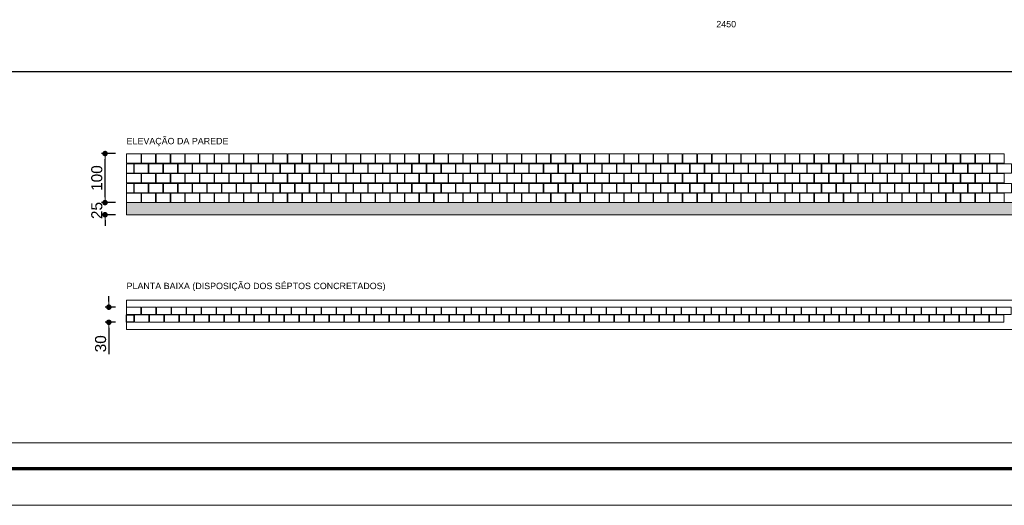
# Model space of a CAD drawing. Header units: millimetres. Extents: x 83 to 471, y -739 to 93.
# Tile 126 of 185: x 122 to 149, y -270 to -257. Entities that reach past the tile are written whole.
import ezdxf
from ezdxf.enums import TextEntityAlignment as Align

# ---------------------------------------------------------------- set-up
doc = ezdxf.new("R2010")
doc.units = ezdxf.units.MM
for name, color, linetype, lineweight in [('.', 7, 'Continuous', 5), ('__MAGNUS.Cota', 30, 'Continuous', 9), ('__MAGNUS.Margem', 7, 'Continuous', 70), ('__MAGNUS.Selo', 7, 'Continuous', 30), ('COTAS', 250, 'Continuous', 5), ('ELE_COT_TEXTOS_ESTRIBOS', 7, 'Continuous', 9), ('ELE_REF_NOME_PORTICO', 7, 'Continuous', 9), ('MEIA_PECA', 7, 'Continuous', 0), ('PECA_COMPLETA', 7, 'Continuous', 0), ('PECA_DE_PREENCHIMENTO', 7, 'Continuous', 0), ('VIG_FACES', 186, 'Continuous', 9)]:
    doc.layers.add(name, color=color, linetype=linetype, lineweight=lineweight)
doc.styles.add('Arial', font='arial.ttf')
doc.styles.add('Arial Narrow', font='ARIALN.TTF')
doc.dimstyles.new('Copy of UM_75.000000', dxfattribs={"dimtxt": 0.3, "dimasz": 0.15, "dimexe": 0.1, "dimexo": 0.3, "dimgap": 0.07, "dimtad": 1, "dimdec": 0, "dimlfac": 75, "dimzin": 0, "dimdsep": 46, "dimtxsty": 'Arial', "dimblk": 'DOT', "dimcen": 0.09, "dimdle": 0.1, "dimclrd": 30, "dimclre": 30, "dimclrt": 7, "dimadec": 1, "dimazin": 2, "dimtfac": 1, "dimtdec": 0, "dimtofl": 0, "dimtmove": 0, "dimatfit": 3, "dimldrblk": 'DOT', "dimfxl": 1, "dimtolj": 1, "dimarcsym": 0})

# ---------------------------------------------------------------- blocks, each defined once
blk = doc.blocks.new('*U1863')
at = {"layer": '__MAGNUS.Margem', "linetype": 'Continuous'}
blk.add_line((-980.92, -2.28), (173.08, -2.28), dxfattribs=at)
at = {"layer": '__MAGNUS.Margem', "lineweight": 9}
blk.add_line((-1005.92, -12.28), (183.08, -12.28), dxfattribs=at)
at = {"layer": '__MAGNUS.Selo', "style": 'Arial Narrow', "width": 1}
for tag, height, p in [('PROPRIETÁRIO', 3.4, (17.21, 48.91)), ('EDIFICAÇÃORESIDENCIAL', 3.4, (17.21, 40.61)), ('ESTRUTURAL', 3.4, (17.8, 20.69)), ('ANTEPROJETO', 2.43, (111.69, 13.5)), ('ARQ01/01', 5.5, (139.44, 9.5)), ('INDICADA', 2.43, (111.53, 8))]:
    blk.add_attdef(tag, text='', height=height, dxfattribs=at).set_placement(p, align=Align.MIDDLE_LEFT)
at = {"layer": '__MAGNUS.Selo', "lineweight": 30, "flags": 104}
for tag, p in [('ENDEREÇODAOBRA', (17.21, 33.54)), ('ENDEREÇODAOBRA', (17.21, 27.87)), ('TÍTULO', (17.21, 10.8))]:
    blk.add_attdef(tag, text='', height=3.4, dxfattribs=at).set_placement(p, align=Align.MIDDLE_LEFT)
blk = doc.blocks.new('bloco 8 furos')
at = {"layer": 'PECA_COMPLETA'}
blk.add_lwpolyline([(0, 0.1), (0.392, 0.1), (0.392, -0.1), (0, -0.1)], close=True, dxfattribs=at)
blk = doc.blocks.new('meio')
blk.add_lwpolyline([(0, 0.1), (0.196, 0.1), (0.196, -0.1), (0, -0.1)], close=True)
blk = doc.blocks.new('_DOT')
at = {"layer": '__MAGNUS.Cota', "linetype": 'ByBlock'}
blk.add_line((-0.5, 0), (-1, 0), dxfattribs=at)
at = {"layer": '__MAGNUS.Cota', "linetype": 'ByBlock', "const_width": 0.5}
blk.add_lwpolyline([(-0.25, 0, 1), (0.25, 0, 1)], format="xyb", close=True, dxfattribs=at)
blk = doc.blocks.new('*D3871')
at = {"layer": 'COTAS', "color": 30, "lineweight": -2}
for p, q in [((124.317, -264.297), (124.317, -264.147)), ((124.501, -264.447), (124.217, -264.447)), ((124.501, -264.858), (124.217, -264.858)), ((124.317, -265.008), (124.317, -265.727))]:
    blk.add_line(p, q, dxfattribs=at)
at = {"layer": 'Defpoints', "color": 0}
for p in [(124.801, -264.447), (124.317, -264.858), (124.801, -264.858)]:
    blk.add_point(p, dxfattribs=at)
at = {"layer": 'COTAS', "color": 30, "linetype": 'ByBlock', "lineweight": -2, "xscale": 0.15, "yscale": 0.15, "zscale": 0.15}
for p, rotation in [((124.317, -264.447), 270), ((124.317, -264.858), 90)]:
    blk.add_blockref('_DOT', p, dxfattribs=dict(at, rotation=rotation))
at = {"layer": 'COTAS', "color": 7, "insert": (124.094, -265.443), "char_height": 0.3, "attachment_point": 5, "rotation": 90, "style": 'Arial'}
blk.add_mtext('\\A1;\\A1;30', dxfattribs=at)
blk = doc.blocks.new('*D3872')
at = {"layer": 'COTAS', "color": 30, "lineweight": -2}
for p, q in [((124.214, -261.454), (124.214, -261.304)), ((124.501, -261.604), (124.114, -261.604)), ((124.501, -261.934), (124.114, -261.934)), ((124.214, -262.084), (124.214, -262.234))]:
    blk.add_line(p, q, dxfattribs=at)
at = {"layer": 'Defpoints', "color": 0}
for p in [(124.801, -261.604), (124.214, -261.934), (124.801, -261.934)]:
    blk.add_point(p, dxfattribs=at)
at = {"layer": 'COTAS', "color": 30, "linetype": 'ByBlock', "lineweight": -2, "xscale": 0.15, "yscale": 0.15, "zscale": 0.15}
for p, rotation in [((124.214, -261.604), 270), ((124.214, -261.934), 90)]:
    blk.add_blockref('_DOT', p, dxfattribs=dict(at, rotation=rotation))
at = {"layer": 'COTAS', "color": 7, "insert": (123.99, -261.819), "char_height": 0.3, "attachment_point": 5, "rotation": 90, "style": 'Arial'}
blk.add_mtext('\\A1;25', dxfattribs=at)
blk = doc.blocks.new('*D3873')
at = {"layer": 'COTAS', "color": 30, "lineweight": -2}
for p, q in [((124.501, -260.269), (124.114, -260.269)), ((124.214, -261.454), (124.214, -260.419)), ((124.501, -261.604), (124.114, -261.604))]:
    blk.add_line(p, q, dxfattribs=at)
at = {"layer": 'Defpoints', "color": 0}
for p in [(124.214, -260.269), (124.801, -260.269), (124.801, -261.604)]:
    blk.add_point(p, dxfattribs=at)
at = {"layer": 'COTAS', "color": 30, "linetype": 'ByBlock', "lineweight": -2, "xscale": 0.15, "yscale": 0.15, "zscale": 0.15}
for p, rotation in [((124.214, -260.269), 90), ((124.214, -261.604), 270)]:
    blk.add_blockref('_DOT', p, dxfattribs=dict(at, rotation=rotation))
at = {"layer": 'COTAS', "color": 7, "insert": (123.99, -260.936), "char_height": 0.3, "attachment_point": 5, "rotation": 90, "style": 'Arial'}
blk.add_mtext('\\A1;100', dxfattribs=at)
blk = doc.blocks.new('G$C8F3AFCFD')
at = {"layer": 'ELE_COT_TEXTOS_ESTRIBOS', "style": 'Arial'}
blk.add_text('2450', height=0.1733, dxfattribs=at).set_placement((16.055, -7.648))

msp = doc.modelspace()

# ---------------------------------------------------------------- hatches: boundary and pattern name
at = {"layer": '.', "lineweight": 0}
h = msp.add_hatch(dxfattribs=at)
h.set_pattern_fill('AR-CONC', color=256, scale=0.0015)
h.set_pattern_definition([(50, (0, -4.9872), (0.273277, -0.02390863), [0.028575, -0.314325]), (355, (0, -4.9872), (-0.05286513, 0.28658527), [0.02286, -0.25146088]), (100.45144, (0.02277, -4.9892), (0.22041187, 0.26267663), [0.02428501, -0.26713537]), (46.1842, (0, -4.911), (0.40661856, -0.0630635), [0.0428625, -0.4714875]), (96.63556, (0.0339, -4.91625), (0.3561062, 0.3711392), [0.03642753, -0.4007034]), (351.18415, (0, -4.911), (0.3561062, 0.3711392), [0.03428995, -0.3771896]), (21, (0.0381, -4.93005), (0.22742159, -0.1533978), [0.028575, -0.314325]), (326, (0.0381, -4.93005), (0.09270304, 0.27628195), [0.02286, -0.25146]), (71.45144, (0.05705, -4.94283), (0.32012463, 0.12288415), [0.02428501, -0.2671349]), (37.5, (0, -4.9872), (0.004632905, 0.126832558), [0, -0.248412, 0, -0.25527, 0, -0.2524125]), (7.5, (0, -4.9872), (0.100229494, 0.15027086), [0, -0.145542, 0, -0.242697, 0, -0.0962025]), (327.5, (-0.08496, -4.9872), (0.203385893, -0.008593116), [0, -0.09525, 0, -0.29718, 0, -0.394335]), (317.5, (-0.12306, -4.9872), (0.22219377, 0.03813974), [0, -0.123825, 0, -0.197358, 0, -0.280035])])
h.paths.add_polyline_path([(124.80058, -261.60389), (157.46058, -261.60389), (157.46058, -261.93389), (124.80058, -261.93389), (124.80058, -261.60389)])

# ---------------------------------------------------------------- linework, layer by layer
msp.add_line((194.51797, -258.04225), (96.62457, -258.04225))
at = {"layer": 'MEIA_PECA'}
for points in [[(124.80058, -260.54656), (124.80058, -260.79989), (124.99392, -260.79989), (124.99392, -260.54656), (124.80058, -260.54656)], [(124.80058, -261.08256), (124.80058, -261.33589), (124.99392, -261.33589), (124.99392, -261.08256), (124.80058, -261.08256)]]:
    msp.add_lwpolyline(points, close=True, dxfattribs=at)
at = {"layer": 'PECA_COMPLETA'}
for points in [[(194.51797, -268.14062), (96.62457, -268.14062), (96.62457, -186.80044), (194.51797, -186.80044)], [(124.80058, -260.27856), (124.80058, -260.53189), (125.19306, -260.53189), (125.19306, -260.27856), (124.80058, -260.27856)], [(125.20469, -260.27856), (125.20469, -260.53189), (125.59135, -260.53189), (125.59135, -260.27856), (125.20469, -260.27856)], [(125.60298, -260.27856), (125.60298, -260.53189), (125.98965, -260.53189), (125.98965, -260.27856), (125.60298, -260.27856)], [(126.00127, -260.27856), (126.00127, -260.53189), (126.38794, -260.53189), (126.38794, -260.27856), (126.00127, -260.27856)], [(126.39957, -260.27856), (126.39957, -260.53189), (126.78623, -260.53189), (126.78623, -260.27856), (126.39957, -260.27856)], [(126.79786, -260.27856), (126.79786, -260.53189), (127.18453, -260.53189), (127.18453, -260.27856), (126.79786, -260.27856)], [(127.19615, -260.27856), (127.19615, -260.53189), (127.58282, -260.53189), (127.58282, -260.27856), (127.19615, -260.27856)], [(127.59444, -260.27856), (127.59444, -260.53189), (127.98111, -260.53189), (127.98111, -260.27856), (127.59444, -260.27856)], [(127.99274, -260.27856), (127.99274, -260.53189), (128.3794, -260.53189), (128.3794, -260.27856), (127.99274, -260.27856)], [(128.39103, -260.27856), (128.39103, -260.53189), (128.7777, -260.53189), (128.7777, -260.27856), (128.39103, -260.27856)], [(128.78932, -260.27856), (128.78932, -260.53189), (129.17599, -260.53189), (129.17599, -260.27856), (128.78932, -260.27856)], [(129.18762, -260.27856), (129.18762, -260.53189), (129.57428, -260.53189), (129.57428, -260.27856), (129.18762, -260.27856)], [(129.58591, -260.27856), (129.58591, -260.53189), (129.97257, -260.53189), (129.97257, -260.27856), (129.58591, -260.27856)], [(129.9842, -260.27856), (129.9842, -260.53189), (130.37087, -260.53189), (130.37087, -260.27856), (129.9842, -260.27856)], [(130.38249, -260.27856), (130.38249, -260.53189), (130.76916, -260.53189), (130.76916, -260.27856), (130.38249, -260.27856)], [(130.78079, -260.27856), (130.78079, -260.53189), (131.16745, -260.53189), (131.16745, -260.27856), (130.78079, -260.27856)], [(131.17908, -260.27856), (131.17908, -260.53189), (131.56575, -260.53189), (131.56575, -260.27856), (131.17908, -260.27856)], [(131.57737, -260.27856), (131.57737, -260.53189), (131.96404, -260.53189), (131.96404, -260.27856), (131.57737, -260.27856)], [(131.97566, -260.27856), (131.97566, -260.53189), (132.36233, -260.53189), (132.36233, -260.27856), (131.97566, -260.27856)], [(132.37396, -260.27856), (132.37396, -260.53189), (132.76062, -260.53189), (132.76062, -260.27856), (132.37396, -260.27856)], [(132.77225, -260.27856), (132.77225, -260.53189), (133.15892, -260.53189), (133.15892, -260.27856), (132.77225, -260.27856)], [(133.17054, -260.27856), (133.17054, -260.53189), (133.55721, -260.53189), (133.55721, -260.27856), (133.17054, -260.27856)], [(133.56883, -260.27856), (133.56883, -260.53189), (133.9555, -260.53189), (133.9555, -260.27856), (133.56883, -260.27856)], [(133.96713, -260.27856), (133.96713, -260.53189), (134.35379, -260.53189), (134.35379, -260.27856), (133.96713, -260.27856)], [(134.36542, -260.27856), (134.36542, -260.53189), (134.75209, -260.53189), (134.75209, -260.27856), (134.36542, -260.27856)], [(134.76371, -260.27856), (134.76371, -260.53189), (135.15038, -260.53189), (135.15038, -260.27856), (134.76371, -260.27856)], [(135.16201, -260.27856), (135.16201, -260.53189), (135.54867, -260.53189), (135.54867, -260.27856), (135.16201, -260.27856)], [(135.5603, -260.27856), (135.5603, -260.53189), (135.94696, -260.53189), (135.94696, -260.27856), (135.5603, -260.27856)], [(135.95859, -260.27856), (135.95859, -260.53189), (136.34526, -260.53189), (136.34526, -260.27856), (135.95859, -260.27856)], [(136.35688, -260.27856), (136.35688, -260.53189), (136.74355, -260.53189), (136.74355, -260.27856), (136.35688, -260.27856)], [(136.75518, -260.27856), (136.75518, -260.53189), (137.14184, -260.53189), (137.14184, -260.27856), (136.75518, -260.27856)], [(137.15347, -260.27856), (137.15347, -260.53189), (137.54014, -260.53189), (137.54014, -260.27856), (137.15347, -260.27856)], [(137.55176, -260.27856), (137.55176, -260.53189), (137.93843, -260.53189), (137.93843, -260.27856), (137.55176, -260.27856)], [(137.95005, -260.27856), (137.95005, -260.53189), (138.33672, -260.53189), (138.33672, -260.27856), (137.95005, -260.27856)], [(138.34835, -260.27856), (138.34835, -260.53189), (138.73501, -260.53189), (138.73501, -260.27856), (138.34835, -260.27856)], [(138.74664, -260.27856), (138.74664, -260.53189), (139.13331, -260.53189), (139.13331, -260.27856), (138.74664, -260.27856)], [(139.14493, -260.27856), (139.14493, -260.53189), (139.5316, -260.53189), (139.5316, -260.27856), (139.14493, -260.27856)], [(139.54322, -260.27856), (139.54322, -260.53189), (139.92989, -260.53189), (139.92989, -260.27856), (139.54322, -260.27856)], [(139.94152, -260.27856), (139.94152, -260.53189), (140.32818, -260.53189), (140.32818, -260.27856), (139.94152, -260.27856)], [(140.33981, -260.27856), (140.33981, -260.53189), (140.72648, -260.53189), (140.72648, -260.27856), (140.33981, -260.27856)], [(140.7381, -260.27856), (140.7381, -260.53189), (141.12477, -260.53189), (141.12477, -260.27856), (140.7381, -260.27856)], [(141.1364, -260.27856), (141.1364, -260.53189), (141.52306, -260.53189), (141.52306, -260.27856), (141.1364, -260.27856)], [(141.53469, -260.27856), (141.53469, -260.53189), (141.92135, -260.53189), (141.92135, -260.27856), (141.53469, -260.27856)], [(141.93298, -260.27856), (141.93298, -260.53189), (142.31965, -260.53189), (142.31965, -260.27856), (141.93298, -260.27856)], [(142.33127, -260.27856), (142.33127, -260.53189), (142.71794, -260.53189), (142.71794, -260.27856), (142.33127, -260.27856)], [(142.72957, -260.27856), (142.72957, -260.53189), (143.11623, -260.53189), (143.11623, -260.27856), (142.72957, -260.27856)], [(143.12786, -260.27856), (143.12786, -260.53189), (143.51453, -260.53189), (143.51453, -260.27856), (143.12786, -260.27856)], [(143.52615, -260.27856), (143.52615, -260.53189), (143.91282, -260.53189), (143.91282, -260.27856), (143.52615, -260.27856)], [(143.92444, -260.27856), (143.92444, -260.53189), (144.31111, -260.53189), (144.31111, -260.27856), (143.92444, -260.27856)], [(144.32274, -260.27856), (144.32274, -260.53189), (144.7094, -260.53189), (144.7094, -260.27856), (144.32274, -260.27856)], [(144.72103, -260.27856), (144.72103, -260.53189), (145.1077, -260.53189), (145.1077, -260.27856), (144.72103, -260.27856)], [(145.11932, -260.27856), (145.11932, -260.53189), (145.50599, -260.53189), (145.50599, -260.27856), (145.11932, -260.27856)], [(145.51762, -260.27856), (145.51762, -260.53189), (145.90428, -260.53189), (145.90428, -260.27856), (145.51762, -260.27856)], [(145.91591, -260.27856), (145.91591, -260.53189), (146.30257, -260.53189), (146.30257, -260.27856), (145.91591, -260.27856)], [(146.3142, -260.27856), (146.3142, -260.53189), (146.70087, -260.53189), (146.70087, -260.27856), (146.3142, -260.27856)], [(146.71249, -260.27856), (146.71249, -260.53189), (147.09916, -260.53189), (147.09916, -260.27856), (146.71249, -260.27856)], [(147.11079, -260.27856), (147.11079, -260.53189), (147.49745, -260.53189), (147.49745, -260.27856), (147.11079, -260.27856)], [(147.50908, -260.27856), (147.50908, -260.53189), (147.89575, -260.53189), (147.89575, -260.27856), (147.50908, -260.27856)], [(147.90737, -260.27856), (147.90737, -260.53189), (148.29404, -260.53189), (148.29404, -260.27856), (147.90737, -260.27856)], [(148.30566, -260.27856), (148.30566, -260.53189), (148.69233, -260.53189), (148.69233, -260.27856), (148.30566, -260.27856)], [(125.00554, -260.54656), (125.00554, -260.79989), (125.39221, -260.79989), (125.39221, -260.54656), (125.00554, -260.54656)], [(125.40383, -260.54656), (125.40383, -260.79989), (125.7905, -260.79989), (125.7905, -260.54656), (125.40383, -260.54656)], [(125.80213, -260.54656), (125.80213, -260.79989), (126.18879, -260.79989), (126.18879, -260.54656), (125.80213, -260.54656)], [(126.20042, -260.54656), (126.20042, -260.79989), (126.58709, -260.79989), (126.58709, -260.54656), (126.20042, -260.54656)], [(126.59871, -260.54656), (126.59871, -260.79989), (126.98538, -260.79989), (126.98538, -260.54656), (126.59871, -260.54656)], [(126.99701, -260.54656), (126.99701, -260.79989), (127.38367, -260.79989), (127.38367, -260.54656), (126.99701, -260.54656)], [(127.3953, -260.54656), (127.3953, -260.79989), (127.78196, -260.79989), (127.78196, -260.54656), (127.3953, -260.54656)], [(127.79359, -260.54656), (127.79359, -260.79989), (128.18026, -260.79989), (128.18026, -260.54656), (127.79359, -260.54656)], [(128.19188, -260.54656), (128.19188, -260.79989), (128.57855, -260.79989), (128.57855, -260.54656), (128.19188, -260.54656)], [(128.59018, -260.54656), (128.59018, -260.79989), (128.97684, -260.79989), (128.97684, -260.54656), (128.59018, -260.54656)], [(128.98847, -260.54656), (128.98847, -260.79989), (129.37514, -260.79989), (129.37514, -260.54656), (128.98847, -260.54656)], [(129.38676, -260.54656), (129.38676, -260.79989), (129.77343, -260.79989), (129.77343, -260.54656), (129.38676, -260.54656)], [(129.78505, -260.54656), (129.78505, -260.79989), (130.17172, -260.79989), (130.17172, -260.54656), (129.78505, -260.54656)], [(130.18335, -260.54656), (130.18335, -260.79989), (130.57001, -260.79989), (130.57001, -260.54656), (130.18335, -260.54656)], [(130.58164, -260.54656), (130.58164, -260.79989), (130.96831, -260.79989), (130.96831, -260.54656), (130.58164, -260.54656)], [(130.97993, -260.54656), (130.97993, -260.79989), (131.3666, -260.79989), (131.3666, -260.54656), (130.97993, -260.54656)], [(131.37822, -260.54656), (131.37822, -260.79989), (131.76489, -260.79989), (131.76489, -260.54656), (131.37822, -260.54656)], [(131.77652, -260.54656), (131.77652, -260.79989), (132.16318, -260.79989), (132.16318, -260.54656), (131.77652, -260.54656)], [(132.17481, -260.54656), (132.17481, -260.79989), (132.56148, -260.79989), (132.56148, -260.54656), (132.17481, -260.54656)], [(132.5731, -260.54656), (132.5731, -260.79989), (132.95977, -260.79989), (132.95977, -260.54656), (132.5731, -260.54656)], [(132.9714, -260.54656), (132.9714, -260.79989), (133.35806, -260.79989), (133.35806, -260.54656), (132.9714, -260.54656)], [(133.36969, -260.54656), (133.36969, -260.79989), (133.75635, -260.79989), (133.75635, -260.54656), (133.36969, -260.54656)], [(133.76798, -260.54656), (133.76798, -260.79989), (134.15465, -260.79989), (134.15465, -260.54656), (133.76798, -260.54656)], [(134.16627, -260.54656), (134.16627, -260.79989), (134.55294, -260.79989), (134.55294, -260.54656), (134.16627, -260.54656)], [(134.56457, -260.54656), (134.56457, -260.79989), (134.95123, -260.79989), (134.95123, -260.54656), (134.56457, -260.54656)], [(134.96286, -260.54656), (134.96286, -260.79989), (135.34953, -260.79989), (135.34953, -260.54656), (134.96286, -260.54656)], [(135.36115, -260.54656), (135.36115, -260.79989), (135.74782, -260.79989), (135.74782, -260.54656), (135.36115, -260.54656)], [(135.75944, -260.54656), (135.75944, -260.79989), (136.14611, -260.79989), (136.14611, -260.54656), (135.75944, -260.54656)], [(136.15774, -260.54656), (136.15774, -260.79989), (136.5444, -260.79989), (136.5444, -260.54656), (136.15774, -260.54656)], [(136.55603, -260.54656), (136.55603, -260.79989), (136.9427, -260.79989), (136.9427, -260.54656), (136.55603, -260.54656)], [(136.95432, -260.54656), (136.95432, -260.79989), (137.34099, -260.79989), (137.34099, -260.54656), (136.95432, -260.54656)], [(137.35262, -260.54656), (137.35262, -260.79989), (137.73928, -260.79989), (137.73928, -260.54656), (137.35262, -260.54656)], [(137.75091, -260.54656), (137.75091, -260.79989), (138.13757, -260.79989), (138.13757, -260.54656), (137.75091, -260.54656)], [(138.1492, -260.54656), (138.1492, -260.79989), (138.53587, -260.79989), (138.53587, -260.54656), (138.1492, -260.54656)], [(138.54749, -260.54656), (138.54749, -260.79989), (138.93416, -260.79989), (138.93416, -260.54656), (138.54749, -260.54656)], [(138.94579, -260.54656), (138.94579, -260.79989), (139.33245, -260.79989), (139.33245, -260.54656), (138.94579, -260.54656)], [(139.34408, -260.54656), (139.34408, -260.79989), (139.73075, -260.79989), (139.73075, -260.54656), (139.34408, -260.54656)], [(139.74237, -260.54656), (139.74237, -260.79989), (140.12904, -260.79989), (140.12904, -260.54656), (139.74237, -260.54656)], [(140.14066, -260.54656), (140.14066, -260.79989), (140.52733, -260.79989), (140.52733, -260.54656), (140.14066, -260.54656)], [(140.53896, -260.54656), (140.53896, -260.79989), (140.92562, -260.79989), (140.92562, -260.54656), (140.53896, -260.54656)], [(140.93725, -260.54656), (140.93725, -260.79989), (141.32392, -260.79989), (141.32392, -260.54656), (140.93725, -260.54656)], [(141.33554, -260.54656), (141.33554, -260.79989), (141.72221, -260.79989), (141.72221, -260.54656), (141.33554, -260.54656)], [(141.73383, -260.54656), (141.73383, -260.79989), (142.1205, -260.79989), (142.1205, -260.54656), (141.73383, -260.54656)], [(142.13213, -260.54656), (142.13213, -260.79989), (142.51879, -260.79989), (142.51879, -260.54656), (142.13213, -260.54656)], [(142.53042, -260.54656), (142.53042, -260.79989), (142.91709, -260.79989), (142.91709, -260.54656), (142.53042, -260.54656)], [(142.92871, -260.54656), (142.92871, -260.79989), (143.31538, -260.79989), (143.31538, -260.54656), (142.92871, -260.54656)], [(143.32701, -260.54656), (143.32701, -260.79989), (143.71367, -260.79989), (143.71367, -260.54656), (143.32701, -260.54656)], [(143.7253, -260.54656), (143.7253, -260.79989), (144.11196, -260.79989), (144.11196, -260.54656), (143.7253, -260.54656)], [(144.12359, -260.54656), (144.12359, -260.79989), (144.51026, -260.79989), (144.51026, -260.54656), (144.12359, -260.54656)], [(144.52188, -260.54656), (144.52188, -260.79989), (144.90855, -260.79989), (144.90855, -260.54656), (144.52188, -260.54656)], [(144.92018, -260.54656), (144.92018, -260.79989), (145.30684, -260.79989), (145.30684, -260.54656), (144.92018, -260.54656)], [(145.31847, -260.54656), (145.31847, -260.79989), (145.70514, -260.79989), (145.70514, -260.54656), (145.31847, -260.54656)], [(145.71676, -260.54656), (145.71676, -260.79989), (146.10343, -260.79989), (146.10343, -260.54656), (145.71676, -260.54656)], [(146.11505, -260.54656), (146.11505, -260.79989), (146.50172, -260.79989), (146.50172, -260.54656), (146.11505, -260.54656)], [(146.51335, -260.54656), (146.51335, -260.79989), (146.90001, -260.79989), (146.90001, -260.54656), (146.51335, -260.54656)], [(146.91164, -260.54656), (146.91164, -260.79989), (147.29831, -260.79989), (147.29831, -260.54656), (146.91164, -260.54656)], [(147.30993, -260.54656), (147.30993, -260.79989), (147.6966, -260.79989), (147.6966, -260.54656), (147.30993, -260.54656)], [(147.70822, -260.54656), (147.70822, -260.79989), (148.09489, -260.79989), (148.09489, -260.54656), (147.70822, -260.54656)], [(148.10652, -260.54656), (148.10652, -260.79989), (148.49318, -260.79989), (148.49318, -260.54656), (148.10652, -260.54656)], [(148.50481, -260.54656), (148.50481, -260.79989), (148.89148, -260.79989), (148.89148, -260.54656), (148.50481, -260.54656)], [(124.80058, -260.81456), (124.80058, -261.06789), (125.19306, -261.06789), (125.19306, -260.81456), (124.80058, -260.81456)], [(125.20469, -260.81456), (125.20469, -261.06789), (125.59135, -261.06789), (125.59135, -260.81456), (125.20469, -260.81456)], [(125.60298, -260.81456), (125.60298, -261.06789), (125.98965, -261.06789), (125.98965, -260.81456), (125.60298, -260.81456)], [(126.00127, -260.81456), (126.00127, -261.06789), (126.38794, -261.06789), (126.38794, -260.81456), (126.00127, -260.81456)], [(126.39957, -260.81456), (126.39957, -261.06789), (126.78623, -261.06789), (126.78623, -260.81456), (126.39957, -260.81456)], [(126.79786, -260.81456), (126.79786, -261.06789), (127.18453, -261.06789), (127.18453, -260.81456), (126.79786, -260.81456)], [(127.19615, -260.81456), (127.19615, -261.06789), (127.58282, -261.06789), (127.58282, -260.81456), (127.19615, -260.81456)], [(127.59444, -260.81456), (127.59444, -261.06789), (127.98111, -261.06789), (127.98111, -260.81456), (127.59444, -260.81456)], [(127.99274, -260.81456), (127.99274, -261.06789), (128.3794, -261.06789), (128.3794, -260.81456), (127.99274, -260.81456)], [(128.39103, -260.81456), (128.39103, -261.06789), (128.7777, -261.06789), (128.7777, -260.81456), (128.39103, -260.81456)], [(128.78932, -260.81456), (128.78932, -261.06789), (129.17599, -261.06789), (129.17599, -260.81456), (128.78932, -260.81456)], [(129.18762, -260.81456), (129.18762, -261.06789), (129.57428, -261.06789), (129.57428, -260.81456), (129.18762, -260.81456)], [(129.58591, -260.81456), (129.58591, -261.06789), (129.97257, -261.06789), (129.97257, -260.81456), (129.58591, -260.81456)], [(129.9842, -260.81456), (129.9842, -261.06789), (130.37087, -261.06789), (130.37087, -260.81456), (129.9842, -260.81456)], [(130.38249, -260.81456), (130.38249, -261.06789), (130.76916, -261.06789), (130.76916, -260.81456), (130.38249, -260.81456)], [(130.78079, -260.81456), (130.78079, -261.06789), (131.16745, -261.06789), (131.16745, -260.81456), (130.78079, -260.81456)], [(131.17908, -260.81456), (131.17908, -261.06789), (131.56575, -261.06789), (131.56575, -260.81456), (131.17908, -260.81456)], [(131.57737, -260.81456), (131.57737, -261.06789), (131.96404, -261.06789), (131.96404, -260.81456), (131.57737, -260.81456)], [(131.97566, -260.81456), (131.97566, -261.06789), (132.36233, -261.06789), (132.36233, -260.81456), (131.97566, -260.81456)], [(132.37396, -260.81456), (132.37396, -261.06789), (132.76062, -261.06789), (132.76062, -260.81456), (132.37396, -260.81456)], [(132.77225, -260.81456), (132.77225, -261.06789), (133.15892, -261.06789), (133.15892, -260.81456), (132.77225, -260.81456)], [(133.17054, -260.81456), (133.17054, -261.06789), (133.55721, -261.06789), (133.55721, -260.81456), (133.17054, -260.81456)], [(133.56883, -260.81456), (133.56883, -261.06789), (133.9555, -261.06789), (133.9555, -260.81456), (133.56883, -260.81456)], [(133.96713, -260.81456), (133.96713, -261.06789), (134.35379, -261.06789), (134.35379, -260.81456), (133.96713, -260.81456)], [(134.36542, -260.81456), (134.36542, -261.06789), (134.75209, -261.06789), (134.75209, -260.81456), (134.36542, -260.81456)], [(134.76371, -260.81456), (134.76371, -261.06789), (135.15038, -261.06789), (135.15038, -260.81456), (134.76371, -260.81456)], [(135.16201, -260.81456), (135.16201, -261.06789), (135.54867, -261.06789), (135.54867, -260.81456), (135.16201, -260.81456)], [(135.5603, -260.81456), (135.5603, -261.06789), (135.94696, -261.06789), (135.94696, -260.81456), (135.5603, -260.81456)], [(135.95859, -260.81456), (135.95859, -261.06789), (136.34526, -261.06789), (136.34526, -260.81456), (135.95859, -260.81456)], [(136.35688, -260.81456), (136.35688, -261.06789), (136.74355, -261.06789), (136.74355, -260.81456), (136.35688, -260.81456)], [(136.75518, -260.81456), (136.75518, -261.06789), (137.14184, -261.06789), (137.14184, -260.81456), (136.75518, -260.81456)], [(137.15347, -260.81456), (137.15347, -261.06789), (137.54014, -261.06789), (137.54014, -260.81456), (137.15347, -260.81456)], [(137.55176, -260.81456), (137.55176, -261.06789), (137.93843, -261.06789), (137.93843, -260.81456), (137.55176, -260.81456)], [(137.95005, -260.81456), (137.95005, -261.06789), (138.33672, -261.06789), (138.33672, -260.81456), (137.95005, -260.81456)], [(138.34835, -260.81456), (138.34835, -261.06789), (138.73501, -261.06789), (138.73501, -260.81456), (138.34835, -260.81456)], [(138.74664, -260.81456), (138.74664, -261.06789), (139.13331, -261.06789), (139.13331, -260.81456), (138.74664, -260.81456)], [(139.14493, -260.81456), (139.14493, -261.06789), (139.5316, -261.06789), (139.5316, -260.81456), (139.14493, -260.81456)], [(139.54322, -260.81456), (139.54322, -261.06789), (139.92989, -261.06789), (139.92989, -260.81456), (139.54322, -260.81456)], [(139.94152, -260.81456), (139.94152, -261.06789), (140.32818, -261.06789), (140.32818, -260.81456), (139.94152, -260.81456)], [(140.33981, -260.81456), (140.33981, -261.06789), (140.72648, -261.06789), (140.72648, -260.81456), (140.33981, -260.81456)], [(140.7381, -260.81456), (140.7381, -261.06789), (141.12477, -261.06789), (141.12477, -260.81456), (140.7381, -260.81456)], [(141.1364, -260.81456), (141.1364, -261.06789), (141.52306, -261.06789), (141.52306, -260.81456), (141.1364, -260.81456)], [(141.53469, -260.81456), (141.53469, -261.06789), (141.92135, -261.06789), (141.92135, -260.81456), (141.53469, -260.81456)], [(141.93298, -260.81456), (141.93298, -261.06789), (142.31965, -261.06789), (142.31965, -260.81456), (141.93298, -260.81456)], [(142.33127, -260.81456), (142.33127, -261.06789), (142.71794, -261.06789), (142.71794, -260.81456), (142.33127, -260.81456)], [(142.72957, -260.81456), (142.72957, -261.06789), (143.11623, -261.06789), (143.11623, -260.81456), (142.72957, -260.81456)], [(143.12786, -260.81456), (143.12786, -261.06789), (143.51453, -261.06789), (143.51453, -260.81456), (143.12786, -260.81456)], [(143.52615, -260.81456), (143.52615, -261.06789), (143.91282, -261.06789), (143.91282, -260.81456), (143.52615, -260.81456)], [(143.92444, -260.81456), (143.92444, -261.06789), (144.31111, -261.06789), (144.31111, -260.81456), (143.92444, -260.81456)], [(144.32274, -260.81456), (144.32274, -261.06789), (144.7094, -261.06789), (144.7094, -260.81456), (144.32274, -260.81456)], [(144.72103, -260.81456), (144.72103, -261.06789), (145.1077, -261.06789), (145.1077, -260.81456), (144.72103, -260.81456)], [(145.11932, -260.81456), (145.11932, -261.06789), (145.50599, -261.06789), (145.50599, -260.81456), (145.11932, -260.81456)], [(145.51762, -260.81456), (145.51762, -261.06789), (145.90428, -261.06789), (145.90428, -260.81456), (145.51762, -260.81456)], [(145.91591, -260.81456), (145.91591, -261.06789), (146.30257, -261.06789), (146.30257, -260.81456), (145.91591, -260.81456)], [(146.3142, -260.81456), (146.3142, -261.06789), (146.70087, -261.06789), (146.70087, -260.81456), (146.3142, -260.81456)], [(146.71249, -260.81456), (146.71249, -261.06789), (147.09916, -261.06789), (147.09916, -260.81456), (146.71249, -260.81456)], [(147.11079, -260.81456), (147.11079, -261.06789), (147.49745, -261.06789), (147.49745, -260.81456), (147.11079, -260.81456)], [(147.50908, -260.81456), (147.50908, -261.06789), (147.89575, -261.06789), (147.89575, -260.81456), (147.50908, -260.81456)], [(147.90737, -260.81456), (147.90737, -261.06789), (148.29404, -261.06789), (148.29404, -260.81456), (147.90737, -260.81456)], [(148.30566, -260.81456), (148.30566, -261.06789), (148.69233, -261.06789), (148.69233, -260.81456), (148.30566, -260.81456)], [(125.00554, -261.08256), (125.00554, -261.33589), (125.39221, -261.33589), (125.39221, -261.08256), (125.00554, -261.08256)], [(125.40383, -261.08256), (125.40383, -261.33589), (125.7905, -261.33589), (125.7905, -261.08256), (125.40383, -261.08256)], [(125.80213, -261.08256), (125.80213, -261.33589), (126.18879, -261.33589), (126.18879, -261.08256), (125.80213, -261.08256)], [(126.20042, -261.08256), (126.20042, -261.33589), (126.58709, -261.33589), (126.58709, -261.08256), (126.20042, -261.08256)], [(126.59871, -261.08256), (126.59871, -261.33589), (126.98538, -261.33589), (126.98538, -261.08256), (126.59871, -261.08256)], [(126.99701, -261.08256), (126.99701, -261.33589), (127.38367, -261.33589), (127.38367, -261.08256), (126.99701, -261.08256)], [(127.3953, -261.08256), (127.3953, -261.33589), (127.78196, -261.33589), (127.78196, -261.08256), (127.3953, -261.08256)], [(127.79359, -261.08256), (127.79359, -261.33589), (128.18026, -261.33589), (128.18026, -261.08256), (127.79359, -261.08256)], [(128.19188, -261.08256), (128.19188, -261.33589), (128.57855, -261.33589), (128.57855, -261.08256), (128.19188, -261.08256)], [(128.59018, -261.08256), (128.59018, -261.33589), (128.97684, -261.33589), (128.97684, -261.08256), (128.59018, -261.08256)], [(128.98847, -261.08256), (128.98847, -261.33589), (129.37514, -261.33589), (129.37514, -261.08256), (128.98847, -261.08256)], [(129.38676, -261.08256), (129.38676, -261.33589), (129.77343, -261.33589), (129.77343, -261.08256), (129.38676, -261.08256)], [(129.78505, -261.08256), (129.78505, -261.33589), (130.17172, -261.33589), (130.17172, -261.08256), (129.78505, -261.08256)], [(130.18335, -261.08256), (130.18335, -261.33589), (130.57001, -261.33589), (130.57001, -261.08256), (130.18335, -261.08256)], [(130.58164, -261.08256), (130.58164, -261.33589), (130.96831, -261.33589), (130.96831, -261.08256), (130.58164, -261.08256)], [(130.97993, -261.08256), (130.97993, -261.33589), (131.3666, -261.33589), (131.3666, -261.08256), (130.97993, -261.08256)], [(131.37822, -261.08256), (131.37822, -261.33589), (131.76489, -261.33589), (131.76489, -261.08256), (131.37822, -261.08256)], [(131.77652, -261.08256), (131.77652, -261.33589), (132.16318, -261.33589), (132.16318, -261.08256), (131.77652, -261.08256)], [(132.17481, -261.08256), (132.17481, -261.33589), (132.56148, -261.33589), (132.56148, -261.08256), (132.17481, -261.08256)], [(132.5731, -261.08256), (132.5731, -261.33589), (132.95977, -261.33589), (132.95977, -261.08256), (132.5731, -261.08256)], [(132.9714, -261.08256), (132.9714, -261.33589), (133.35806, -261.33589), (133.35806, -261.08256), (132.9714, -261.08256)], [(133.36969, -261.08256), (133.36969, -261.33589), (133.75635, -261.33589), (133.75635, -261.08256), (133.36969, -261.08256)], [(133.76798, -261.08256), (133.76798, -261.33589), (134.15465, -261.33589), (134.15465, -261.08256), (133.76798, -261.08256)], [(134.16627, -261.08256), (134.16627, -261.33589), (134.55294, -261.33589), (134.55294, -261.08256), (134.16627, -261.08256)], [(134.56457, -261.08256), (134.56457, -261.33589), (134.95123, -261.33589), (134.95123, -261.08256), (134.56457, -261.08256)], [(134.96286, -261.08256), (134.96286, -261.33589), (135.34953, -261.33589), (135.34953, -261.08256), (134.96286, -261.08256)], [(135.36115, -261.08256), (135.36115, -261.33589), (135.74782, -261.33589), (135.74782, -261.08256), (135.36115, -261.08256)], [(135.75944, -261.08256), (135.75944, -261.33589), (136.14611, -261.33589), (136.14611, -261.08256), (135.75944, -261.08256)], [(136.15774, -261.08256), (136.15774, -261.33589), (136.5444, -261.33589), (136.5444, -261.08256), (136.15774, -261.08256)], [(136.55603, -261.08256), (136.55603, -261.33589), (136.9427, -261.33589), (136.9427, -261.08256), (136.55603, -261.08256)], [(136.95432, -261.08256), (136.95432, -261.33589), (137.34099, -261.33589), (137.34099, -261.08256), (136.95432, -261.08256)], [(137.35262, -261.08256), (137.35262, -261.33589), (137.73928, -261.33589), (137.73928, -261.08256), (137.35262, -261.08256)], [(137.75091, -261.08256), (137.75091, -261.33589), (138.13757, -261.33589), (138.13757, -261.08256), (137.75091, -261.08256)], [(138.1492, -261.08256), (138.1492, -261.33589), (138.53587, -261.33589), (138.53587, -261.08256), (138.1492, -261.08256)], [(138.54749, -261.08256), (138.54749, -261.33589), (138.93416, -261.33589), (138.93416, -261.08256), (138.54749, -261.08256)], [(138.94579, -261.08256), (138.94579, -261.33589), (139.33245, -261.33589), (139.33245, -261.08256), (138.94579, -261.08256)], [(139.34408, -261.08256), (139.34408, -261.33589), (139.73075, -261.33589), (139.73075, -261.08256), (139.34408, -261.08256)], [(139.74237, -261.08256), (139.74237, -261.33589), (140.12904, -261.33589), (140.12904, -261.08256), (139.74237, -261.08256)], [(140.14066, -261.08256), (140.14066, -261.33589), (140.52733, -261.33589), (140.52733, -261.08256), (140.14066, -261.08256)], [(140.53896, -261.08256), (140.53896, -261.33589), (140.92562, -261.33589), (140.92562, -261.08256), (140.53896, -261.08256)], [(140.93725, -261.08256), (140.93725, -261.33589), (141.32392, -261.33589), (141.32392, -261.08256), (140.93725, -261.08256)], [(141.33554, -261.08256), (141.33554, -261.33589), (141.72221, -261.33589), (141.72221, -261.08256), (141.33554, -261.08256)], [(141.73383, -261.08256), (141.73383, -261.33589), (142.1205, -261.33589), (142.1205, -261.08256), (141.73383, -261.08256)], [(142.13213, -261.08256), (142.13213, -261.33589), (142.51879, -261.33589), (142.51879, -261.08256), (142.13213, -261.08256)], [(142.53042, -261.08256), (142.53042, -261.33589), (142.91709, -261.33589), (142.91709, -261.08256), (142.53042, -261.08256)], [(142.92871, -261.08256), (142.92871, -261.33589), (143.31538, -261.33589), (143.31538, -261.08256), (142.92871, -261.08256)], [(143.32701, -261.08256), (143.32701, -261.33589), (143.71367, -261.33589), (143.71367, -261.08256), (143.32701, -261.08256)], [(143.7253, -261.08256), (143.7253, -261.33589), (144.11196, -261.33589), (144.11196, -261.08256), (143.7253, -261.08256)], [(144.12359, -261.08256), (144.12359, -261.33589), (144.51026, -261.33589), (144.51026, -261.08256), (144.12359, -261.08256)], [(144.52188, -261.08256), (144.52188, -261.33589), (144.90855, -261.33589), (144.90855, -261.08256), (144.52188, -261.08256)], [(144.92018, -261.08256), (144.92018, -261.33589), (145.30684, -261.33589), (145.30684, -261.08256), (144.92018, -261.08256)], [(145.31847, -261.08256), (145.31847, -261.33589), (145.70514, -261.33589), (145.70514, -261.08256), (145.31847, -261.08256)], [(145.71676, -261.08256), (145.71676, -261.33589), (146.10343, -261.33589), (146.10343, -261.08256), (145.71676, -261.08256)], [(146.11505, -261.08256), (146.11505, -261.33589), (146.50172, -261.33589), (146.50172, -261.08256), (146.11505, -261.08256)], [(146.51335, -261.08256), (146.51335, -261.33589), (146.90001, -261.33589), (146.90001, -261.08256), (146.51335, -261.08256)], [(146.91164, -261.08256), (146.91164, -261.33589), (147.29831, -261.33589), (147.29831, -261.08256), (146.91164, -261.08256)], [(147.30993, -261.08256), (147.30993, -261.33589), (147.6966, -261.33589), (147.6966, -261.08256), (147.30993, -261.08256)], [(147.70822, -261.08256), (147.70822, -261.33589), (148.09489, -261.33589), (148.09489, -261.08256), (147.70822, -261.08256)], [(148.10652, -261.08256), (148.10652, -261.33589), (148.49318, -261.33589), (148.49318, -261.08256), (148.10652, -261.08256)], [(148.50481, -261.08256), (148.50481, -261.33589), (148.89148, -261.33589), (148.89148, -261.08256), (148.50481, -261.08256)], [(124.80058, -261.35056), (124.80058, -261.60389), (125.19306, -261.60389), (125.19306, -261.35056), (124.80058, -261.35056)], [(125.20469, -261.35056), (125.20469, -261.60389), (125.59135, -261.60389), (125.59135, -261.35056), (125.20469, -261.35056)], [(125.60298, -261.35056), (125.60298, -261.60389), (125.98965, -261.60389), (125.98965, -261.35056), (125.60298, -261.35056)], [(126.00127, -261.35056), (126.00127, -261.60389), (126.38794, -261.60389), (126.38794, -261.35056), (126.00127, -261.35056)], [(126.39957, -261.35056), (126.39957, -261.60389), (126.78623, -261.60389), (126.78623, -261.35056), (126.39957, -261.35056)], [(126.79786, -261.35056), (126.79786, -261.60389), (127.18453, -261.60389), (127.18453, -261.35056), (126.79786, -261.35056)], [(127.19615, -261.35056), (127.19615, -261.60389), (127.58282, -261.60389), (127.58282, -261.35056), (127.19615, -261.35056)], [(127.59444, -261.35056), (127.59444, -261.60389), (127.98111, -261.60389), (127.98111, -261.35056), (127.59444, -261.35056)], [(127.99274, -261.35056), (127.99274, -261.60389), (128.3794, -261.60389), (128.3794, -261.35056), (127.99274, -261.35056)], [(128.39103, -261.35056), (128.39103, -261.60389), (128.7777, -261.60389), (128.7777, -261.35056), (128.39103, -261.35056)], [(128.78932, -261.35056), (128.78932, -261.60389), (129.17599, -261.60389), (129.17599, -261.35056), (128.78932, -261.35056)], [(129.18762, -261.35056), (129.18762, -261.60389), (129.57428, -261.60389), (129.57428, -261.35056), (129.18762, -261.35056)], [(129.58591, -261.35056), (129.58591, -261.60389), (129.97257, -261.60389), (129.97257, -261.35056), (129.58591, -261.35056)], [(129.9842, -261.35056), (129.9842, -261.60389), (130.37087, -261.60389), (130.37087, -261.35056), (129.9842, -261.35056)], [(130.38249, -261.35056), (130.38249, -261.60389), (130.76916, -261.60389), (130.76916, -261.35056), (130.38249, -261.35056)], [(130.78079, -261.35056), (130.78079, -261.60389), (131.16745, -261.60389), (131.16745, -261.35056), (130.78079, -261.35056)], [(131.17908, -261.35056), (131.17908, -261.60389), (131.56575, -261.60389), (131.56575, -261.35056), (131.17908, -261.35056)], [(131.57737, -261.35056), (131.57737, -261.60389), (131.96404, -261.60389), (131.96404, -261.35056), (131.57737, -261.35056)], [(131.97566, -261.35056), (131.97566, -261.60389), (132.36233, -261.60389), (132.36233, -261.35056), (131.97566, -261.35056)], [(132.37396, -261.35056), (132.37396, -261.60389), (132.76062, -261.60389), (132.76062, -261.35056), (132.37396, -261.35056)], [(132.77225, -261.35056), (132.77225, -261.60389), (133.15892, -261.60389), (133.15892, -261.35056), (132.77225, -261.35056)], [(133.17054, -261.35056), (133.17054, -261.60389), (133.55721, -261.60389), (133.55721, -261.35056), (133.17054, -261.35056)], [(133.56883, -261.35056), (133.56883, -261.60389), (133.9555, -261.60389), (133.9555, -261.35056), (133.56883, -261.35056)], [(133.96713, -261.35056), (133.96713, -261.60389), (134.35379, -261.60389), (134.35379, -261.35056), (133.96713, -261.35056)], [(134.36542, -261.35056), (134.36542, -261.60389), (134.75209, -261.60389), (134.75209, -261.35056), (134.36542, -261.35056)], [(134.76371, -261.35056), (134.76371, -261.60389), (135.15038, -261.60389), (135.15038, -261.35056), (134.76371, -261.35056)], [(135.16201, -261.35056), (135.16201, -261.60389), (135.54867, -261.60389), (135.54867, -261.35056), (135.16201, -261.35056)], [(135.5603, -261.35056), (135.5603, -261.60389), (135.94696, -261.60389), (135.94696, -261.35056), (135.5603, -261.35056)], [(135.95859, -261.35056), (135.95859, -261.60389), (136.34526, -261.60389), (136.34526, -261.35056), (135.95859, -261.35056)], [(136.35688, -261.35056), (136.35688, -261.60389), (136.74355, -261.60389), (136.74355, -261.35056), (136.35688, -261.35056)], [(136.75518, -261.35056), (136.75518, -261.60389), (137.14184, -261.60389), (137.14184, -261.35056), (136.75518, -261.35056)], [(137.15347, -261.35056), (137.15347, -261.60389), (137.54014, -261.60389), (137.54014, -261.35056), (137.15347, -261.35056)], [(137.55176, -261.35056), (137.55176, -261.60389), (137.93843, -261.60389), (137.93843, -261.35056), (137.55176, -261.35056)], [(137.95005, -261.35056), (137.95005, -261.60389), (138.33672, -261.60389), (138.33672, -261.35056), (137.95005, -261.35056)], [(138.34835, -261.35056), (138.34835, -261.60389), (138.73501, -261.60389), (138.73501, -261.35056), (138.34835, -261.35056)], [(138.74664, -261.35056), (138.74664, -261.60389), (139.13331, -261.60389), (139.13331, -261.35056), (138.74664, -261.35056)], [(139.14493, -261.35056), (139.14493, -261.60389), (139.5316, -261.60389), (139.5316, -261.35056), (139.14493, -261.35056)], [(139.54322, -261.35056), (139.54322, -261.60389), (139.92989, -261.60389), (139.92989, -261.35056), (139.54322, -261.35056)], [(139.94152, -261.35056), (139.94152, -261.60389), (140.32818, -261.60389), (140.32818, -261.35056), (139.94152, -261.35056)], [(140.33981, -261.35056), (140.33981, -261.60389), (140.72648, -261.60389), (140.72648, -261.35056), (140.33981, -261.35056)], [(140.7381, -261.35056), (140.7381, -261.60389), (141.12477, -261.60389), (141.12477, -261.35056), (140.7381, -261.35056)], [(141.1364, -261.35056), (141.1364, -261.60389), (141.52306, -261.60389), (141.52306, -261.35056), (141.1364, -261.35056)], [(141.53469, -261.35056), (141.53469, -261.60389), (141.92135, -261.60389), (141.92135, -261.35056), (141.53469, -261.35056)], [(141.93298, -261.35056), (141.93298, -261.60389), (142.31965, -261.60389), (142.31965, -261.35056), (141.93298, -261.35056)], [(142.33127, -261.35056), (142.33127, -261.60389), (142.71794, -261.60389), (142.71794, -261.35056), (142.33127, -261.35056)], [(142.72957, -261.35056), (142.72957, -261.60389), (143.11623, -261.60389), (143.11623, -261.35056), (142.72957, -261.35056)], [(143.12786, -261.35056), (143.12786, -261.60389), (143.51453, -261.60389), (143.51453, -261.35056), (143.12786, -261.35056)], [(143.52615, -261.35056), (143.52615, -261.60389), (143.91282, -261.60389), (143.91282, -261.35056), (143.52615, -261.35056)], [(143.92444, -261.35056), (143.92444, -261.60389), (144.31111, -261.60389), (144.31111, -261.35056), (143.92444, -261.35056)], [(144.32274, -261.35056), (144.32274, -261.60389), (144.7094, -261.60389), (144.7094, -261.35056), (144.32274, -261.35056)], [(144.72103, -261.35056), (144.72103, -261.60389), (145.1077, -261.60389), (145.1077, -261.35056), (144.72103, -261.35056)], [(145.11932, -261.35056), (145.11932, -261.60389), (145.50599, -261.60389), (145.50599, -261.35056), (145.11932, -261.35056)], [(145.51762, -261.35056), (145.51762, -261.60389), (145.90428, -261.60389), (145.90428, -261.35056), (145.51762, -261.35056)], [(145.91591, -261.35056), (145.91591, -261.60389), (146.30257, -261.60389), (146.30257, -261.35056), (145.91591, -261.35056)], [(146.3142, -261.35056), (146.3142, -261.60389), (146.70087, -261.60389), (146.70087, -261.35056), (146.3142, -261.35056)], [(146.71249, -261.35056), (146.71249, -261.60389), (147.09916, -261.60389), (147.09916, -261.35056), (146.71249, -261.35056)], [(147.11079, -261.35056), (147.11079, -261.60389), (147.49745, -261.60389), (147.49745, -261.35056), (147.11079, -261.35056)], [(147.50908, -261.35056), (147.50908, -261.60389), (147.89575, -261.60389), (147.89575, -261.35056), (147.50908, -261.35056)], [(147.90737, -261.35056), (147.90737, -261.60389), (148.29404, -261.60389), (148.29404, -261.35056), (147.90737, -261.35056)], [(148.30566, -261.35056), (148.30566, -261.60389), (148.69233, -261.60389), (148.69233, -261.35056), (148.30566, -261.35056)]]:
    msp.add_lwpolyline(points, close=True, dxfattribs=at)
at = {"layer": 'PECA_DE_PREENCHIMENTO'}
msp.add_lwpolyline([(124.80058, -261.60389), (157.46058, -261.60389), (157.46058, -261.93389), (124.80058, -261.93389)], close=True, dxfattribs=at)
at = {"layer": 'VIG_FACES'}
msp.add_lwpolyline([(157.46058, -265.05286), (124.80058, -265.05286), (124.80058, -264.25286), (157.46058, -264.25286)], close=True, dxfattribs=at)

# ---------------------------------------------------------------- block references
for name, p in [('G$C8F3AFCFD', (124.80058, -249.18684)), ('bloco 8 furos', (124.80058, -264.54726)), ('bloco 8 furos', (125.20898, -264.54726)), ('bloco 8 furos', (125.61738, -264.54726)), ('bloco 8 furos', (126.02578, -264.54726)), ('bloco 8 furos', (126.43418, -264.54726)), ('bloco 8 furos', (126.84258, -264.54726)), ('bloco 8 furos', (127.25098, -264.54726)), ('bloco 8 furos', (127.65938, -264.54726)), ('bloco 8 furos', (128.06778, -264.54726)), ('bloco 8 furos', (128.47618, -264.54726)), ('bloco 8 furos', (128.88458, -264.54726)), ('bloco 8 furos', (129.29298, -264.54726)), ('bloco 8 furos', (129.70138, -264.54726)), ('bloco 8 furos', (130.10978, -264.54726)), ('bloco 8 furos', (130.51818, -264.54726)), ('bloco 8 furos', (130.92658, -264.54726)), ('bloco 8 furos', (131.33498, -264.54726)), ('bloco 8 furos', (131.74338, -264.54726)), ('bloco 8 furos', (132.15178, -264.54726)), ('bloco 8 furos', (132.56018, -264.54726)), ('bloco 8 furos', (132.96858, -264.54726)), ('bloco 8 furos', (133.37698, -264.54726)), ('bloco 8 furos', (133.78538, -264.54726)), ('bloco 8 furos', (134.19378, -264.54726)), ('bloco 8 furos', (134.60218, -264.54726)), ('bloco 8 furos', (135.01058, -264.54726)), ('bloco 8 furos', (135.41898, -264.54726)), ('bloco 8 furos', (135.82738, -264.54726)), ('bloco 8 furos', (136.23578, -264.54726)), ('bloco 8 furos', (136.64418, -264.54726)), ('bloco 8 furos', (137.05258, -264.54726)), ('bloco 8 furos', (137.46098, -264.54726)), ('bloco 8 furos', (137.86938, -264.54726)), ('bloco 8 furos', (138.27778, -264.54726)), ('bloco 8 furos', (138.68618, -264.54726)), ('bloco 8 furos', (139.09458, -264.54726)), ('bloco 8 furos', (139.50298, -264.54726)), ('bloco 8 furos', (139.91138, -264.54726)), ('bloco 8 furos', (140.31978, -264.54726)), ('bloco 8 furos', (140.72818, -264.54726)), ('bloco 8 furos', (141.13658, -264.54726)), ('bloco 8 furos', (141.54498, -264.54726)), ('bloco 8 furos', (141.95338, -264.54726)), ('bloco 8 furos', (142.36178, -264.54726)), ('bloco 8 furos', (142.77018, -264.54726)), ('bloco 8 furos', (143.17858, -264.54726)), ('bloco 8 furos', (143.58698, -264.54726)), ('bloco 8 furos', (143.99538, -264.54726)), ('bloco 8 furos', (144.40378, -264.54726)), ('bloco 8 furos', (144.81218, -264.54726)), ('bloco 8 furos', (145.22058, -264.54726)), ('bloco 8 furos', (145.62898, -264.54726)), ('bloco 8 furos', (146.03738, -264.54726)), ('bloco 8 furos', (146.44578, -264.54726)), ('bloco 8 furos', (146.85418, -264.54726)), ('bloco 8 furos', (147.26258, -264.54726)), ('bloco 8 furos', (147.67098, -264.54726)), ('bloco 8 furos', (148.07938, -264.54726)), ('bloco 8 furos', (148.48778, -264.54726)), ('meio', (124.80058, -264.75832)), ('bloco 8 furos', (125.01274, -264.75832)), ('bloco 8 furos', (125.42114, -264.75832)), ('bloco 8 furos', (125.82954, -264.75832)), ('bloco 8 furos', (126.23794, -264.75832)), ('bloco 8 furos', (126.64634, -264.75832)), ('bloco 8 furos', (127.05474, -264.75832)), ('bloco 8 furos', (127.46314, -264.75832)), ('bloco 8 furos', (127.87154, -264.75832)), ('bloco 8 furos', (128.27994, -264.75832)), ('bloco 8 furos', (128.68834, -264.75832)), ('bloco 8 furos', (129.09674, -264.75832)), ('bloco 8 furos', (129.50514, -264.75832)), ('bloco 8 furos', (129.91354, -264.75832)), ('bloco 8 furos', (130.32194, -264.75832)), ('bloco 8 furos', (130.73034, -264.75832)), ('bloco 8 furos', (131.13874, -264.75832)), ('bloco 8 furos', (131.54714, -264.75832)), ('bloco 8 furos', (131.95554, -264.75832)), ('bloco 8 furos', (132.36394, -264.75832)), ('bloco 8 furos', (132.77234, -264.75832)), ('bloco 8 furos', (133.18074, -264.75832)), ('bloco 8 furos', (133.58914, -264.75832)), ('bloco 8 furos', (133.99754, -264.75832)), ('bloco 8 furos', (134.40594, -264.75832)), ('bloco 8 furos', (134.81434, -264.75832)), ('bloco 8 furos', (135.22274, -264.75832)), ('bloco 8 furos', (135.63114, -264.75832)), ('bloco 8 furos', (136.03954, -264.75832)), ('bloco 8 furos', (136.44794, -264.75832)), ('bloco 8 furos', (136.85634, -264.75832)), ('bloco 8 furos', (137.26474, -264.75832)), ('bloco 8 furos', (137.67314, -264.75832)), ('bloco 8 furos', (138.08154, -264.75832)), ('bloco 8 furos', (138.48994, -264.75832)), ('bloco 8 furos', (138.89834, -264.75832)), ('bloco 8 furos', (139.30674, -264.75832)), ('bloco 8 furos', (139.71514, -264.75832)), ('bloco 8 furos', (140.12354, -264.75832)), ('bloco 8 furos', (140.53194, -264.75832)), ('bloco 8 furos', (140.94034, -264.75832)), ('bloco 8 furos', (141.34874, -264.75832)), ('bloco 8 furos', (141.75714, -264.75832)), ('bloco 8 furos', (142.16554, -264.75832)), ('bloco 8 furos', (142.57394, -264.75832)), ('bloco 8 furos', (142.98234, -264.75832)), ('bloco 8 furos', (143.39074, -264.75832)), ('bloco 8 furos', (143.79914, -264.75832)), ('bloco 8 furos', (144.20754, -264.75832)), ('bloco 8 furos', (144.61594, -264.75832)), ('bloco 8 furos', (145.02434, -264.75832)), ('bloco 8 furos', (145.43274, -264.75832)), ('bloco 8 furos', (145.84114, -264.75832)), ('bloco 8 furos', (146.24954, -264.75832)), ('bloco 8 furos', (146.65794, -264.75832)), ('bloco 8 furos', (147.06634, -264.75832)), ('bloco 8 furos', (147.47474, -264.75832)), ('bloco 8 furos', (147.88314, -264.75832)), ('bloco 8 furos', (148.29154, -264.75832))]:
    msp.add_blockref(name, p)
at = {"layer": '__MAGNUS.Selo', "color": 7, "true_color": 0xffffff, "xscale": 0.0999999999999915, "yscale": 0.0999999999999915, "zscale": 0.0999999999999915}
msp.add_blockref('*U1863', (194.62889, -268.60744), dxfattribs=at)

# ---------------------------------------------------------------- texts
at = {"layer": 'ELE_REF_NOME_PORTICO', "style": 'Arial'}
for s, p in [('ELEVAÇÃO DA PAREDE', (124.80058, -260.01624)), ('PLANTA BAIXA (DISPOSIÇÃO DOS SÉPTOS CONCRETADOS)', (124.80058, -263.95646))]:
    msp.add_text(s, height=0.1733333, dxfattribs=at).set_placement(p)

# ---------------------------------------------------------------- dimensions: what is measured, and where the dimension line sits
at = {"layer": 'COTAS'}
dim = msp.add_linear_dim(base=(124.21367, -260.26856), p1=(124.80058, -261.60389), p2=(124.80058, -260.26856), angle=90, dimstyle='Copy of UM_75.000000', override={"dimtmove": 1}, dxfattribs=at)
dim.commit()
dim.dimension.update_dxf_attribs({"geometry": '*D3873', "text_midpoint": (123.9905, -260.93622)})
dim = msp.add_linear_dim(base=(124.21367, -261.93389), p1=(124.80058, -261.60389), p2=(124.80058, -261.93389), angle=90, dimstyle='Copy of UM_75.000000', dxfattribs=at)
dim.commit()
dim.dimension.update_dxf_attribs({"geometry": '*D3872', "text_midpoint": (124.21367, -261.81917), "dimtype": 160})
dim = msp.add_linear_dim(base=(124.31688, -264.85832), p1=(124.80058, -264.44726), p2=(124.80058, -264.85832), angle=90, text='\\A1;30', dimstyle='Copy of UM_75.000000', override={"dimtxsty": 'Arial'}, dxfattribs=at)
dim.commit()
dim.dimension.update_dxf_attribs({"geometry": '*D3871', "text_midpoint": (124.0936, -265.44257)})

doc.saveas('drawing.dxf')
